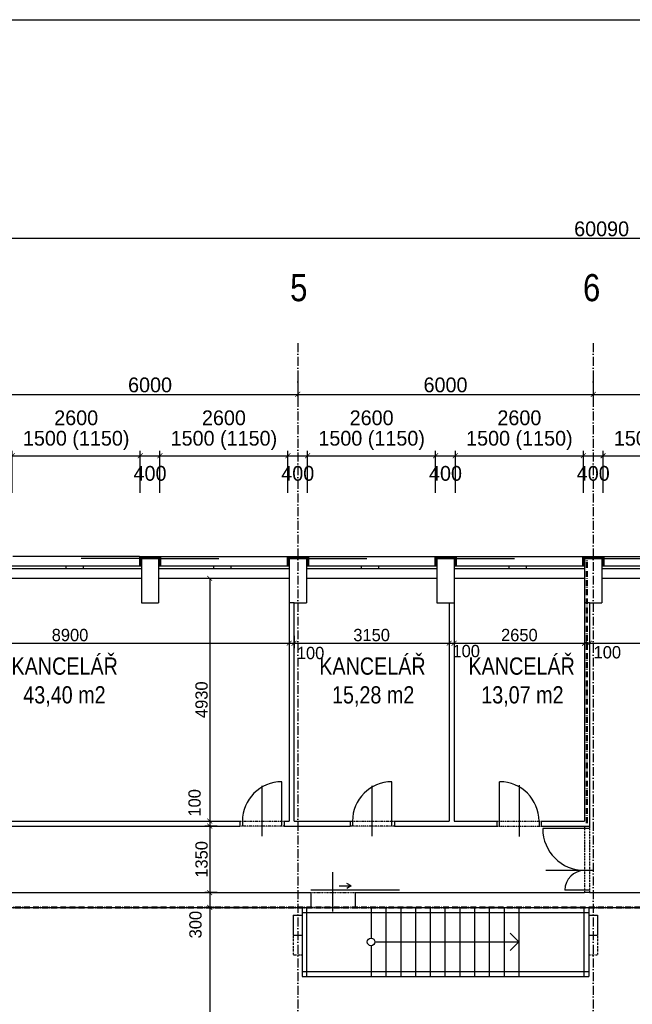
# Model space of a CAD drawing. Header units: millimetres. Extents: x -637441 to -130928, y -380379 to -53767.
# Tile 52 of 193: x -491593 to -479152, y -239874 to -219892. Entities that reach past the tile are written whole.
import ezdxf

# ---------------------------------------------------------------- set-up
doc = ezdxf.new("R2010")
doc.units = ezdxf.units.MM
doc.header["$LTSCALE"] = 10
for name, pattern in [('ACAD_ISO02W100', [15, 12, -3]), ('ACAD_ISO03W100', [30, 12, -18]), ('ACAD_ISO10W100', [18.5, 12, -3, 0.5, -3]), ('ACAD_ISO12W100', [22, 12, -3, 0.5, -3, 0.5, -3]), ('DASHDOT', [25.4, 12.7, -6.35, 0, -6.35])]:
    doc.linetypes.add(name, pattern=pattern)
doc.layers.add('_POŽÁR', color=240, linetype='Continuous', lineweight=50)
doc.layers.add('CKKOTY', color=7, linetype='Continuous', lineweight=25)
for name, color, linetype in [('Kóty', 7, 'Continuous'), ('Osy', 1, 'DASHDOT'), ('POPIS', 7, 'Continuous'), ('Rozhraní materiálů', 7, 'Continuous'), ('Schodiště', 7, 'Continuous'), ('SLABĚ', 7, 'Continuous'), ('Výplně otvorů', 7, 'Continuous'), ('ZDIVO', 6, 'Continuous'), ('ŠRAFY', 252, 'Continuous')]:
    doc.layers.add(name, color=color, linetype=linetype)
doc.styles.add('NARROW', font='txt')
doc.styles.add('TGV styl', font='txt')
doc.linetypes.add('IZOLACE', pattern='A,0.00254,-2.54,[134,ltypeshp.shx,S=2.54,R=0,X=-2.54,Y=0],-5.08,[134,ltypeshp.shx,S=2.54,R=180,X=2.54,Y=0],-2.54', length=10.16254)
doc.dimstyles.new('VNITŘEK 1-200', dxfattribs={"dimtxt": 250, "dimasz": 100, "dimexe": 100, "dimexo": 250, "dimgap": 40, "dimtad": 1, "dimdec": 0, "dimzin": 0, "dimdsep": 46, "dimtxsty": 'TGV styl', "dimblk1": 'ARCHTICK', "dimblk2": 'ARCHTICK', "dimsah": 1, "dimcen": 0.09, "dimclrd": 256, "dimclre": 256, "dimclrt": 220, "dimadec": 0, "dimazin": 0, "dimtfac": 1, "dimtdec": 0, "dimtofl": 0, "dimtmove": 2, "dimatfit": 3, "dimldrblk": 'ARCHTICK', "dimfxl": 150, "dimfxlon": 1, "dimtolj": 1, "dimtzin": 0, "dimarcsym": 0})
doc.dimstyles.new('VNĚJŠEK 1-100', dxfattribs={"dimtxt": 300, "dimasz": 100, "dimexe": 100, "dimexo": 250, "dimgap": 40, "dimtad": 1, "dimdec": 0, "dimzin": 0, "dimdsep": 46, "dimtxsty": 'TGV styl', "dimblk1": 'ARCHTICK', "dimblk2": 'ARCHTICK', "dimsah": 1, "dimcen": 0.09, "dimclrd": 256, "dimclre": 256, "dimclrt": 220, "dimadec": 0, "dimazin": 0, "dimtfac": 1, "dimtdec": 0, "dimtofl": 0, "dimtmove": 2, "dimatfit": 3, "dimldrblk": 'ARCHTICK', "dimfxl": 350, "dimfxlon": 1, "dimtolj": 1, "dimtzin": 0, "dimarcsym": 0})

# ---------------------------------------------------------------- blocks, each defined once
blk = doc.blocks.new('_ArchTick')
at = {"color": 0, "const_width": 0.15}
blk.add_lwpolyline([(-0.5, -0.5), (0.5, 0.5)], dxfattribs=at)
blk = doc.blocks.new('*D322')
at = {"layer": 'DEFPOINTS', "color": 0, "ltscale": 0.35}
for p in [(-495021, -231728), (-486121, -231728), (-486121, -232546)]:
    blk.add_point(p, dxfattribs=at)
at = {"layer": 'Kóty', "lineweight": -2, "ltscale": 0.35}
for p, q in [((-495021, -232396), (-495021, -232646)), ((-486121, -232396), (-486121, -232646)), ((-495021, -232546), (-486121, -232546))]:
    blk.add_line(p, q, dxfattribs=at)
at = {"layer": 'Kóty', "lineweight": -2, "ltscale": 0.35, "xscale": 100, "yscale": 100, "zscale": 100, "rotation": 180}
blk.add_blockref('_ArchTick', (-495021, -232546), dxfattribs=at)
at = {"layer": 'Kóty', "lineweight": -2, "ltscale": 0.35, "xscale": 100, "yscale": 100, "zscale": 100}
blk.add_blockref('_ArchTick', (-486121, -232546), dxfattribs=at)
at = {"layer": 'Kóty', "color": 220, "ltscale": 0.35, "insert": (-490571, -232381), "char_height": 250, "attachment_point": 5, "style": 'TGV styl'}
blk.add_mtext('\\A1;8900', dxfattribs=at)
blk = doc.blocks.new('*D323')
at = {"layer": 'DEFPOINTS', "color": 0, "ltscale": 0.35}
for p in [(-486121, -231728), (-486021, -231728), (-486021, -232546)]:
    blk.add_point(p, dxfattribs=at)
at = {"layer": 'Kóty', "lineweight": -2, "ltscale": 0.35}
for p, q in [((-486121, -232396), (-486121, -232646)), ((-486021, -232396), (-486021, -232646)), ((-486121, -232546), (-486021, -232546))]:
    blk.add_line(p, q, dxfattribs=at)
at = {"layer": 'Kóty', "lineweight": -2, "ltscale": 0.35, "xscale": 100, "yscale": 100, "zscale": 100, "rotation": 180}
blk.add_blockref('_ArchTick', (-486121, -232546), dxfattribs=at)
at = {"layer": 'Kóty', "lineweight": -2, "ltscale": 0.35, "xscale": 100, "yscale": 100, "zscale": 100}
blk.add_blockref('_ArchTick', (-486021, -232546), dxfattribs=at)
at = {"layer": 'Kóty', "color": 220, "ltscale": 0.35, "insert": (-485686, -232746), "char_height": 250, "attachment_point": 5, "style": 'TGV styl'}
blk.add_mtext('\\A1;100', dxfattribs=at)
blk = doc.blocks.new('*D324')
at = {"layer": 'DEFPOINTS', "color": 0, "ltscale": 0.35}
for p in [(-486021, -231728), (-482871, -231728), (-482871, -232546)]:
    blk.add_point(p, dxfattribs=at)
at = {"layer": 'Kóty', "lineweight": -2, "ltscale": 0.35}
for p, q in [((-486021, -232396), (-486021, -232646)), ((-482871, -232396), (-482871, -232646)), ((-486021, -232546), (-482871, -232546))]:
    blk.add_line(p, q, dxfattribs=at)
at = {"layer": 'Kóty', "lineweight": -2, "ltscale": 0.35, "xscale": 100, "yscale": 100, "zscale": 100, "rotation": 180}
blk.add_blockref('_ArchTick', (-486021, -232546), dxfattribs=at)
at = {"layer": 'Kóty', "lineweight": -2, "ltscale": 0.35, "xscale": 100, "yscale": 100, "zscale": 100}
blk.add_blockref('_ArchTick', (-482871, -232546), dxfattribs=at)
at = {"layer": 'Kóty', "color": 220, "ltscale": 0.35, "insert": (-484446, -232381), "char_height": 250, "attachment_point": 5, "style": 'TGV styl'}
blk.add_mtext('\\A1;3150', dxfattribs=at)
blk = doc.blocks.new('*D325')
at = {"layer": 'DEFPOINTS', "color": 0, "ltscale": 0.35}
for p in [(-482871, -231728), (-482771, -231728), (-482771, -232546)]:
    blk.add_point(p, dxfattribs=at)
at = {"layer": 'Kóty', "lineweight": -2, "ltscale": 0.35}
for p, q in [((-482871, -232396), (-482871, -232646)), ((-482771, -232396), (-482771, -232646)), ((-482871, -232546), (-482771, -232546))]:
    blk.add_line(p, q, dxfattribs=at)
at = {"layer": 'Kóty', "lineweight": -2, "ltscale": 0.35, "xscale": 100, "yscale": 100, "zscale": 100, "rotation": 180}
blk.add_blockref('_ArchTick', (-482871, -232546), dxfattribs=at)
at = {"layer": 'Kóty', "lineweight": -2, "ltscale": 0.35, "xscale": 100, "yscale": 100, "zscale": 100}
blk.add_blockref('_ArchTick', (-482771, -232546), dxfattribs=at)
at = {"layer": 'Kóty', "color": 220, "ltscale": 0.35, "insert": (-482526, -232706), "char_height": 250, "attachment_point": 5, "style": 'TGV styl'}
blk.add_mtext('\\A1;100', dxfattribs=at)
blk = doc.blocks.new('*D326')
at = {"layer": 'DEFPOINTS', "color": 0, "ltscale": 0.35}
for p in [(-482771, -231728), (-480121, -231728), (-480121, -232546)]:
    blk.add_point(p, dxfattribs=at)
at = {"layer": 'Kóty', "lineweight": -2, "ltscale": 0.35}
for p, q in [((-482771, -232396), (-482771, -232646)), ((-480121, -232396), (-480121, -232646)), ((-482771, -232546), (-480121, -232546))]:
    blk.add_line(p, q, dxfattribs=at)
at = {"layer": 'Kóty', "lineweight": -2, "ltscale": 0.35, "xscale": 100, "yscale": 100, "zscale": 100, "rotation": 180}
blk.add_blockref('_ArchTick', (-482771, -232546), dxfattribs=at)
at = {"layer": 'Kóty', "lineweight": -2, "ltscale": 0.35, "xscale": 100, "yscale": 100, "zscale": 100}
blk.add_blockref('_ArchTick', (-480121, -232546), dxfattribs=at)
at = {"layer": 'Kóty', "color": 220, "ltscale": 0.35, "insert": (-481446, -232381), "char_height": 250, "attachment_point": 5, "style": 'TGV styl'}
blk.add_mtext('\\A1;2650', dxfattribs=at)
blk = doc.blocks.new('*D327')
at = {"layer": 'DEFPOINTS', "color": 0, "ltscale": 0.35}
for p in [(-480021, -231728), (-467921, -231728), (-467921, -232546)]:
    blk.add_point(p, dxfattribs=at)
at = {"layer": 'Kóty', "lineweight": -2, "ltscale": 0.35}
for p, q in [((-480021, -232396), (-480021, -232646)), ((-467921, -232396), (-467921, -232646)), ((-480021, -232546), (-467921, -232546))]:
    blk.add_line(p, q, dxfattribs=at)
at = {"layer": 'Kóty', "lineweight": -2, "ltscale": 0.35, "xscale": 100, "yscale": 100, "zscale": 100, "rotation": 180}
blk.add_blockref('_ArchTick', (-480021, -232546), dxfattribs=at)
at = {"layer": 'Kóty', "lineweight": -2, "ltscale": 0.35, "xscale": 100, "yscale": 100, "zscale": 100}
blk.add_blockref('_ArchTick', (-467921, -232546), dxfattribs=at)
at = {"layer": 'Kóty', "color": 220, "ltscale": 0.35, "insert": (-473402, -232378), "char_height": 250, "attachment_point": 5, "style": 'TGV styl'}
blk.add_mtext('\\A1;12100', dxfattribs=at)
blk = doc.blocks.new('*D336')
at = {"layer": 'DEFPOINTS', "color": 0, "ltscale": 0.35}
for p in [(-480121, -231728), (-480021, -231728), (-480121, -232546)]:
    blk.add_point(p, dxfattribs=at)
at = {"layer": 'Kóty', "lineweight": -2, "ltscale": 0.35}
for p, q in [((-480121, -232396), (-480121, -232646)), ((-480021, -232396), (-480021, -232646)), ((-480021, -232546), (-480121, -232546))]:
    blk.add_line(p, q, dxfattribs=at)
at = {"layer": 'Kóty', "lineweight": -2, "ltscale": 0.35, "xscale": 100, "yscale": 100, "zscale": 100, "rotation": 180}
blk.add_blockref('_ArchTick', (-480121, -232546), dxfattribs=at)
at = {"layer": 'Kóty', "lineweight": -2, "ltscale": 0.35, "xscale": 100, "yscale": 100, "zscale": 100}
blk.add_blockref('_ArchTick', (-480021, -232546), dxfattribs=at)
at = {"layer": 'Kóty', "color": 220, "ltscale": 0.35, "insert": (-479660, -232731), "char_height": 250, "attachment_point": 5, "style": 'TGV styl'}
blk.add_mtext('\\A1;100', dxfattribs=at)
blk = doc.blocks.new('*D337')
at = {"layer": 'DEFPOINTS', "color": 0, "ltscale": 0.35}
for p in [(-492121, -231228), (-491946, -236158), (-487734, -236158)]:
    blk.add_point(p, dxfattribs=at)
at = {"layer": 'Kóty', "lineweight": -2, "ltscale": 0.35}
for p, q in [((-487884, -231228), (-487634, -231228)), ((-487734, -231228), (-487734, -236158)), ((-487884, -236158), (-487634, -236158))]:
    blk.add_line(p, q, dxfattribs=at)
at = {"layer": 'Kóty', "lineweight": -2, "ltscale": 0.35, "xscale": 100, "yscale": 100, "zscale": 100}
for p, rotation in [((-487734, -231228), 90), ((-487734, -236158), 270)]:
    blk.add_blockref('_ArchTick', p, dxfattribs=dict(at, rotation=rotation))
at = {"layer": 'Kóty', "color": 220, "ltscale": 0.35, "insert": (-487899, -233693), "char_height": 250, "attachment_point": 5, "rotation": 90, "style": 'TGV styl'}
blk.add_mtext('\\A1;4930', dxfattribs=at)
blk = doc.blocks.new('*D338')
at = {"layer": 'DEFPOINTS', "color": 0, "ltscale": 0.35}
for p in [(-491946, -236158), (-487734, -236258), (-487121, -236258)]:
    blk.add_point(p, dxfattribs=at)
at = {"layer": 'Kóty', "lineweight": -2, "ltscale": 0.35}
for p, q in [((-487884, -236158), (-487634, -236158)), ((-487734, -236158), (-487734, -236258)), ((-487584, -236258), (-487834, -236258))]:
    blk.add_line(p, q, dxfattribs=at)
at = {"layer": 'Kóty', "lineweight": -2, "ltscale": 0.35, "xscale": 100, "yscale": 100, "zscale": 100}
for p, rotation in [((-487734, -236158), 90), ((-487734, -236258), 270)]:
    blk.add_blockref('_ArchTick', p, dxfattribs=dict(at, rotation=rotation))
at = {"layer": 'Kóty', "color": 220, "ltscale": 0.35, "insert": (-488041, -235786), "char_height": 250, "attachment_point": 5, "rotation": 90, "style": 'TGV styl'}
blk.add_mtext('\\A1;100', dxfattribs=at)
blk = doc.blocks.new('*D339')
at = {"layer": 'DEFPOINTS', "color": 0, "ltscale": 0.35}
for p in [(-487121, -236258), (-487734, -237608), (-485683, -237608)]:
    blk.add_point(p, dxfattribs=at)
at = {"layer": 'Kóty', "lineweight": -2, "ltscale": 0.35}
for p, q in [((-487584, -236258), (-487834, -236258)), ((-487734, -236258), (-487734, -237608)), ((-487584, -237608), (-487834, -237608))]:
    blk.add_line(p, q, dxfattribs=at)
at = {"layer": 'Kóty', "lineweight": -2, "ltscale": 0.35, "xscale": 100, "yscale": 100, "zscale": 100}
for p, rotation in [((-487734, -236258), 90), ((-487734, -237608), 270)]:
    blk.add_blockref('_ArchTick', p, dxfattribs=dict(at, rotation=rotation))
at = {"layer": 'Kóty', "color": 220, "ltscale": 0.35, "insert": (-487899, -236933), "char_height": 250, "attachment_point": 5, "rotation": 90, "style": 'TGV styl'}
blk.add_mtext('\\A1;1350', dxfattribs=at)
blk = doc.blocks.new('*D340')
at = {"layer": 'DEFPOINTS', "color": 0, "ltscale": 0.35}
for p in [(-485683, -237608), (-487734, -237908), (-485683, -237908)]:
    blk.add_point(p, dxfattribs=at)
at = {"layer": 'Kóty', "lineweight": -2, "ltscale": 0.35}
for p, q in [((-487584, -237608), (-487834, -237608)), ((-487734, -237608), (-487734, -237908)), ((-487584, -237908), (-487834, -237908))]:
    blk.add_line(p, q, dxfattribs=at)
at = {"layer": 'Kóty', "lineweight": -2, "ltscale": 0.35, "xscale": 100, "yscale": 100, "zscale": 100}
for p, rotation in [((-487734, -237608), 90), ((-487734, -237908), 270)]:
    blk.add_blockref('_ArchTick', p, dxfattribs=dict(at, rotation=rotation))
at = {"layer": 'Kóty', "color": 220, "ltscale": 0.35, "insert": (-488022, -238257), "char_height": 250, "attachment_point": 5, "rotation": 90, "style": 'TGV styl'}
blk.add_mtext('\\A1;300', dxfattribs=at)
blk = doc.blocks.new('*D341')
at = {"layer": 'DEFPOINTS', "color": 0, "ltscale": 0.35}
for p in [(-485683, -237908), (-487734, -256068), (-485946, -256068)]:
    blk.add_point(p, dxfattribs=at)
at = {"layer": 'Kóty', "lineweight": -2, "ltscale": 0.35}
for p, q in [((-487584, -237908), (-487834, -237908)), ((-487734, -237908), (-487734, -256068)), ((-487584, -256068), (-487834, -256068))]:
    blk.add_line(p, q, dxfattribs=at)
at = {"layer": 'Kóty', "lineweight": -2, "ltscale": 0.35, "xscale": 100, "yscale": 100, "zscale": 100}
for p, rotation in [((-487734, -237908), 90), ((-487734, -256068), 270)]:
    blk.add_blockref('_ArchTick', p, dxfattribs=dict(at, rotation=rotation))
at = {"layer": 'Kóty', "color": 220, "ltscale": 0.35, "insert": (-487899, -246988), "char_height": 250, "attachment_point": 5, "rotation": 90, "style": 'TGV styl'}
blk.add_mtext('\\A1;18160', dxfattribs=at)
blk = doc.blocks.new('*D69')
at = {"layer": 'DEFPOINTS', "color": 0, "ltscale": 0.35}
for p in [(-489146, -228741), (-491746, -230983), (-489146, -230983)]:
    blk.add_point(p, dxfattribs=at)
at = {"layer": 'Kóty', "lineweight": -2, "ltscale": 0.35}
for p, q in [((-491746, -229491), (-491746, -228641)), ((-491746, -228741), (-489146, -228741)), ((-489146, -229491), (-489146, -228641))]:
    blk.add_line(p, q, dxfattribs=at)
at = {"layer": 'Kóty', "lineweight": -2, "ltscale": 0.35, "xscale": 100, "yscale": 100, "zscale": 100, "rotation": 180}
blk.add_blockref('_ArchTick', (-491746, -228741), dxfattribs=at)
at = {"layer": 'Kóty', "lineweight": -2, "ltscale": 0.35, "xscale": 100, "yscale": 100, "zscale": 100}
blk.add_blockref('_ArchTick', (-489146, -228741), dxfattribs=at)
at = {"layer": 'Kóty', "color": 220, "ltscale": 0.35, "char_height": 300, "attachment_point": 5, "style": 'TGV styl'}
for s, insert in [('\\A1;2600', (-490446, -227973)), ('\\A1;1500 (1150)', (-490446, -228431))]:
    blk.add_mtext(s, dxfattribs=dict(at, insert=insert))
blk = doc.blocks.new('*D70')
at = {"layer": 'DEFPOINTS', "color": 0, "ltscale": 0.35}
for p in [(-486146, -228741), (-488746, -230983), (-486146, -230983)]:
    blk.add_point(p, dxfattribs=at)
at = {"layer": 'Kóty', "lineweight": -2, "ltscale": 0.35}
for p, q in [((-488746, -229491), (-488746, -228641)), ((-488746, -228741), (-486146, -228741)), ((-486146, -229491), (-486146, -228641))]:
    blk.add_line(p, q, dxfattribs=at)
at = {"layer": 'Kóty', "lineweight": -2, "ltscale": 0.35, "xscale": 100, "yscale": 100, "zscale": 100, "rotation": 180}
blk.add_blockref('_ArchTick', (-488746, -228741), dxfattribs=at)
at = {"layer": 'Kóty', "lineweight": -2, "ltscale": 0.35, "xscale": 100, "yscale": 100, "zscale": 100}
blk.add_blockref('_ArchTick', (-486146, -228741), dxfattribs=at)
at = {"layer": 'Kóty', "color": 220, "ltscale": 0.35, "char_height": 300, "attachment_point": 5, "style": 'TGV styl'}
for s, insert in [('\\A1;2600', (-487446, -227973)), ('\\A1;1500 (1150)', (-487446, -228431))]:
    blk.add_mtext(s, dxfattribs=dict(at, insert=insert))
blk = doc.blocks.new('*D71')
at = {"layer": 'DEFPOINTS', "color": 0, "ltscale": 0.35}
for p in [(-483146, -228741), (-485746, -230983), (-483146, -230983)]:
    blk.add_point(p, dxfattribs=at)
at = {"layer": 'Kóty', "lineweight": -2, "ltscale": 0.35}
for p, q in [((-485746, -229491), (-485746, -228641)), ((-485746, -228741), (-483146, -228741)), ((-483146, -229491), (-483146, -228641))]:
    blk.add_line(p, q, dxfattribs=at)
at = {"layer": 'Kóty', "lineweight": -2, "ltscale": 0.35, "xscale": 100, "yscale": 100, "zscale": 100, "rotation": 180}
blk.add_blockref('_ArchTick', (-485746, -228741), dxfattribs=at)
at = {"layer": 'Kóty', "lineweight": -2, "ltscale": 0.35, "xscale": 100, "yscale": 100, "zscale": 100}
blk.add_blockref('_ArchTick', (-483146, -228741), dxfattribs=at)
at = {"layer": 'Kóty', "color": 220, "ltscale": 0.35, "char_height": 300, "attachment_point": 5, "style": 'TGV styl'}
for s, insert in [('\\A1;2600', (-484446, -227973)), ('\\A1;1500 (1150)', (-484446, -228431))]:
    blk.add_mtext(s, dxfattribs=dict(at, insert=insert))
blk = doc.blocks.new('*D72')
at = {"layer": 'DEFPOINTS', "color": 0, "ltscale": 0.35}
for p in [(-480146, -228741), (-482746, -230983), (-480146, -230983)]:
    blk.add_point(p, dxfattribs=at)
at = {"layer": 'Kóty', "lineweight": -2, "ltscale": 0.35}
for p, q in [((-482746, -229491), (-482746, -228641)), ((-482746, -228741), (-480146, -228741)), ((-480146, -229491), (-480146, -228641))]:
    blk.add_line(p, q, dxfattribs=at)
at = {"layer": 'Kóty', "lineweight": -2, "ltscale": 0.35, "xscale": 100, "yscale": 100, "zscale": 100, "rotation": 180}
blk.add_blockref('_ArchTick', (-482746, -228741), dxfattribs=at)
at = {"layer": 'Kóty', "lineweight": -2, "ltscale": 0.35, "xscale": 100, "yscale": 100, "zscale": 100}
blk.add_blockref('_ArchTick', (-480146, -228741), dxfattribs=at)
at = {"layer": 'Kóty', "color": 220, "ltscale": 0.35, "char_height": 300, "attachment_point": 5, "style": 'TGV styl'}
for s, insert in [('\\A1;2600', (-481446, -227973)), ('\\A1;1500 (1150)', (-481446, -228431))]:
    blk.add_mtext(s, dxfattribs=dict(at, insert=insert))
blk = doc.blocks.new('*D73')
at = {"layer": 'DEFPOINTS', "color": 0, "ltscale": 0.35}
for p in [(-477146, -228741), (-479746, -230983), (-477146, -230983)]:
    blk.add_point(p, dxfattribs=at)
at = {"layer": 'Kóty', "lineweight": -2, "ltscale": 0.35}
for p, q in [((-479746, -229491), (-479746, -228641)), ((-479746, -228741), (-477146, -228741)), ((-477146, -229491), (-477146, -228641))]:
    blk.add_line(p, q, dxfattribs=at)
at = {"layer": 'Kóty', "lineweight": -2, "ltscale": 0.35, "xscale": 100, "yscale": 100, "zscale": 100, "rotation": 180}
blk.add_blockref('_ArchTick', (-479746, -228741), dxfattribs=at)
at = {"layer": 'Kóty', "lineweight": -2, "ltscale": 0.35, "xscale": 100, "yscale": 100, "zscale": 100}
blk.add_blockref('_ArchTick', (-477146, -228741), dxfattribs=at)
at = {"layer": 'Kóty', "color": 220, "ltscale": 0.35, "char_height": 300, "attachment_point": 5, "style": 'TGV styl'}
for s, insert in [('\\A1;2600', (-478446, -227973)), ('\\A1;1500 (1150)', (-478446, -228431))]:
    blk.add_mtext(s, dxfattribs=dict(at, insert=insert))
blk = doc.blocks.new('*D439')
at = {"layer": 'DEFPOINTS', "color": 0, "ltscale": 0.35}
for p in [(-449731, -224328), (-449731, -230788), (-509821, -230828)]:
    blk.add_point(p, dxfattribs=at)
at = {"layer": 'Kóty', "lineweight": -2, "ltscale": 0.35}
for p, q in [((-509821, -224678), (-509821, -224228)), ((-509821, -224328), (-449731, -224328)), ((-449731, -224678), (-449731, -224228))]:
    blk.add_line(p, q, dxfattribs=at)
at = {"layer": 'Kóty', "lineweight": -2, "ltscale": 0.35, "xscale": 100, "yscale": 100, "zscale": 100, "rotation": 180}
blk.add_blockref('_ArchTick', (-509821, -224328), dxfattribs=at)
at = {"layer": 'Kóty', "lineweight": -2, "ltscale": 0.35, "xscale": 100, "yscale": 100, "zscale": 100}
blk.add_blockref('_ArchTick', (-449731, -224328), dxfattribs=at)
at = {"layer": 'Kóty', "color": 220, "ltscale": 0.35, "insert": (-479776, -224138), "char_height": 300, "attachment_point": 5, "style": 'TGV styl'}
blk.add_mtext('\\A1;60090', dxfattribs=at)
blk = doc.blocks.new('*D444')
at = {"layer": 'DEFPOINTS', "color": 0, "ltscale": 0.35}
for p in [(-491946, -226458), (-485946, -226458), (-485946, -227495)]:
    blk.add_point(p, dxfattribs=at)
at = {"layer": 'Kóty', "lineweight": -2, "ltscale": 0.35}
for p, q in [((-491946, -227145), (-491946, -227595)), ((-485946, -227145), (-485946, -227595)), ((-491946, -227495), (-485946, -227495))]:
    blk.add_line(p, q, dxfattribs=at)
at = {"layer": 'Kóty', "lineweight": -2, "ltscale": 0.35, "xscale": 100, "yscale": 100, "zscale": 100, "rotation": 180}
blk.add_blockref('_ArchTick', (-491946, -227495), dxfattribs=at)
at = {"layer": 'Kóty', "lineweight": -2, "ltscale": 0.35, "xscale": 100, "yscale": 100, "zscale": 100}
blk.add_blockref('_ArchTick', (-485946, -227495), dxfattribs=at)
at = {"layer": 'Kóty', "color": 220, "ltscale": 0.35, "insert": (-488946, -227305), "char_height": 300, "attachment_point": 5, "style": 'TGV styl'}
blk.add_mtext('\\A1;6000', dxfattribs=at)
blk = doc.blocks.new('*D445')
at = {"layer": 'DEFPOINTS', "color": 0, "ltscale": 0.35}
for p in [(-485946, -226458), (-479946, -226458), (-479946, -227495)]:
    blk.add_point(p, dxfattribs=at)
at = {"layer": 'Kóty', "lineweight": -2, "ltscale": 0.35}
for p, q in [((-485946, -227145), (-485946, -227595)), ((-479946, -227145), (-479946, -227595)), ((-485946, -227495), (-479946, -227495))]:
    blk.add_line(p, q, dxfattribs=at)
at = {"layer": 'Kóty', "lineweight": -2, "ltscale": 0.35, "xscale": 100, "yscale": 100, "zscale": 100, "rotation": 180}
blk.add_blockref('_ArchTick', (-485946, -227495), dxfattribs=at)
at = {"layer": 'Kóty', "lineweight": -2, "ltscale": 0.35, "xscale": 100, "yscale": 100, "zscale": 100}
blk.add_blockref('_ArchTick', (-479946, -227495), dxfattribs=at)
at = {"layer": 'Kóty', "color": 220, "ltscale": 0.35, "insert": (-482946, -227305), "char_height": 300, "attachment_point": 5, "style": 'TGV styl'}
blk.add_mtext('\\A1;6000', dxfattribs=at)
blk = doc.blocks.new('*D446')
at = {"layer": 'DEFPOINTS', "color": 0, "ltscale": 0.35}
for p in [(-479946, -226458), (-473946, -226458), (-473946, -227495)]:
    blk.add_point(p, dxfattribs=at)
at = {"layer": 'Kóty', "lineweight": -2, "ltscale": 0.35}
for p, q in [((-479946, -227145), (-479946, -227595)), ((-473946, -227145), (-473946, -227595)), ((-479946, -227495), (-473946, -227495))]:
    blk.add_line(p, q, dxfattribs=at)
at = {"layer": 'Kóty', "lineweight": -2, "ltscale": 0.35, "xscale": 100, "yscale": 100, "zscale": 100, "rotation": 180}
blk.add_blockref('_ArchTick', (-479946, -227495), dxfattribs=at)
at = {"layer": 'Kóty', "lineweight": -2, "ltscale": 0.35, "xscale": 100, "yscale": 100, "zscale": 100}
blk.add_blockref('_ArchTick', (-473946, -227495), dxfattribs=at)
at = {"layer": 'Kóty', "color": 220, "ltscale": 0.35, "insert": (-476946, -227305), "char_height": 300, "attachment_point": 5, "style": 'TGV styl'}
blk.add_mtext('\\A1;6000', dxfattribs=at)

msp = doc.modelspace()

# ---------------------------------------------------------------- linework, layer by layer
at = {"layer": '_POŽÁR', "linetype": 'ACAD_ISO10W100'}
for points in [[(-480078.622, -236196.644), (-480078.622, -230787.964)], [(-509821.228, -237907.964), (-449731.228, -237907.964)]]:
    msp.add_lwpolyline(points, dxfattribs=at)
at = {"layer": 'CKKOTY', "color": 7}
msp.add_lwpolyline([(-529386.051, -219891.55), (-434886.051, -219891.55), (-434886.051, -308991.55), (-529386.051, -308991.55)], close=True, dxfattribs=at)
at = {"layer": 'Kóty', "ltscale": 0.35}
for p, q in [((-489146.228, -229491.366), (-489146.228, -228641.366)), ((-489146.228, -228741.366), (-488746.228, -228741.366)), ((-488746.228, -229491.366), (-488746.228, -228641.366)), ((-486146.228, -229091.366), (-486146.228, -228641.366)), ((-486146.228, -228741.366), (-485746.228, -228741.366)), ((-485746.228, -229091.366), (-485746.228, -228641.366)), ((-483146.1, -229491.366), (-483146.1, -228641.366)), ((-483146.1, -228741.366), (-482746.228, -228741.366)), ((-482746.228, -229491.366), (-482746.228, -228641.366)), ((-480146.228, -229491.366), (-480146.228, -228641.366)), ((-480146.228, -228741.366), (-479746.228, -228741.366)), ((-479746.228, -229491.366), (-479746.228, -228641.366))]:
    msp.add_line(p, q, dxfattribs=at)
at = {"layer": 'Kóty'}
for p, q in [((-486671.228, -236464.039), (-486671.228, -235442.615)), ((-484434.767, -236464.039), (-484434.767, -235442.615)), ((-481446.228, -236467.955), (-481446.228, -235424.72)), ((-485233.115, -237992.615), (-485233.115, -237192.615)), ((-479941.958, -237157.964), (-480905.27, -237157.964))]:
    msp.add_line(p, q, dxfattribs=at)
at = {"layer": 'Osy', "linetype": 'ACAD_ISO10W100', "ltscale": 1.5}
for p, q in [((-485946.228, -226457.964), (-485946.228, -256367.964)), ((-479946.228, -226457.964), (-479946.228, -256367.964))]:
    msp.add_line(p, q, dxfattribs=at)
at = {"layer": 'Rozhraní materiálů', "ltscale": 0.35}
for p, q in [((-486021.228, -231727.964), (-486121.228, -231727.964)), ((-482871.228, -231727.964), (-482771.228, -231727.964)), ((-480021.228, -231727.964), (-480121.228, -231727.964))]:
    msp.add_line(p, q, dxfattribs=at)
at = {"layer": 'Schodiště', "color": 7, "lineweight": -3}
for p, q in [((-484456.228, -237907.964), (-484456.228, -238530.1)), ((-484156.228, -237907.964), (-484156.228, -239307.964)), ((-483856.228, -237907.964), (-483856.228, -239307.964)), ((-483556.228, -237907.964), (-483556.228, -239307.964)), ((-483256.228, -237907.964), (-483256.228, -239307.964)), ((-482956.228, -237907.964), (-482956.228, -239307.964)), ((-482656.228, -237907.964), (-482656.228, -239307.964)), ((-482356.228, -237907.964), (-482356.228, -239307.964)), ((-482056.228, -237907.964), (-482056.228, -239307.964)), ((-481756.228, -237907.964), (-481756.228, -239307.964)), ((-481456.228, -237907.964), (-481456.228, -239307.964)), ((-481456.228, -238607.964), (-481635.907, -238430.525)), ((-484456.228, -238685.828), (-484456.228, -239307.964)), ((-484378.364, -238607.964), (-482656.228, -238607.964)), ((-483222.753, -238607.964), (-481456.228, -238607.964)), ((-481456.228, -238607.964), (-481635.907, -238785.403))]:
    msp.add_line(p, q, dxfattribs=at)
msp.add_circle((-484456.228, -238607.964), 77.864, dxfattribs=at)
at = {"layer": 'SLABĚ'}
for p, q in [((-489161.228, -230787.964), (-491731.228, -230787.964)), ((-488731.228, -230787.964), (-486161.228, -230787.964)), ((-485731.228, -230787.964), (-483161.228, -230787.964)), ((-482731.228, -230787.964), (-480161.228, -230787.964)), ((-479731.228, -230787.964), (-477161.228, -230787.964)), ((-489121.228, -230827.964), (-489121.228, -230982.732)), ((-489121.228, -230827.964), (-488771.228, -230827.964)), ((-488771.228, -230827.964), (-488771.228, -230982.732)), ((-486121.228, -230827.964), (-486121.228, -230982.732)), ((-486121.228, -230827.964), (-485771.228, -230827.964)), ((-485771.228, -230827.964), (-485771.228, -230982.732)), ((-483121.228, -230827.964), (-482771.228, -230827.964)), ((-483121.228, -230827.964), (-483121.228, -230982.732)), ((-482771.228, -230827.964), (-482771.228, -230982.732)), ((-480121.228, -230827.964), (-480121.228, -230982.732)), ((-480121.228, -230827.964), (-479771.228, -230827.964)), ((-479771.228, -230827.964), (-479771.228, -230982.732)), ((-491771.228, -231227.964), (-489121.228, -231227.964)), ((-488771.228, -231227.964), (-486121.228, -231227.964)), ((-485771.228, -231227.964), (-483121.228, -231227.964)), ((-482771.228, -231227.964), (-480121.228, -231227.964)), ((-479771.228, -231227.964), (-477121.228, -231227.964)), ((-485856.228, -237907.964), (-485856.228, -239307.964)), ((-485771.228, -237907.964), (-485771.228, -239307.964)), ((-480136.228, -237907.964), (-480136.228, -239307.964)), ((-480036.228, -237907.964), (-480036.228, -238467.964)), ((-486036.228, -238067.964), (-486036.228, -238467.964)), ((-486036.228, -238067.964), (-485856.228, -238067.964)), ((-485856.228, -238007.964), (-480036.228, -238007.964)), ((-485856.228, -238067.964), (-485856.228, -238467.964)), ((-480036.228, -238067.964), (-479856.228, -238067.964)), ((-480036.228, -238067.964), (-480036.228, -238467.964)), ((-479856.228, -238067.964), (-479856.228, -238467.964)), ((-486036.228, -238467.964), (-485856.228, -238467.964)), ((-480036.228, -238467.964), (-480036.228, -239307.964)), ((-480036.228, -238467.964), (-479856.228, -238467.964)), ((-485856.228, -239207.964), (-480036.228, -239207.964)), ((-485856.228, -239307.964), (-480036.228, -239307.964))]:
    msp.add_line(p, q, dxfattribs=at)
at = {"layer": 'SLABĚ', "color": 250, "linetype": 'ACAD_ISO03W100', "ltscale": 10}
for p, q in [((-489146.228, -230827.964), (-491746.228, -230827.964)), ((-488746.228, -230827.964), (-486146.228, -230827.964)), ((-485746.228, -230827.964), (-483146.228, -230827.964)), ((-482746.228, -230827.964), (-480121.228, -230827.964)), ((-479771.228, -230827.964), (-477121.228, -230827.964))]:
    msp.add_line(p, q, dxfattribs=at)
at = {"layer": 'SLABĚ', "linetype": 'ACAD_ISO12W100', "ltscale": 0.15}
for p, q in [((-485683.115, -237607.964), (-484783.115, -237607.964)), ((-485683.115, -237907.964), (-484783.115, -237907.964))]:
    msp.add_line(p, q, dxfattribs=at)
at = {"layer": 'SLABĚ', "linetype": 'ACAD_ISO03W100', "ltscale": 0.05}
for p, q in [((-486036.228, -238467.964), (-486036.228, -238867.964)), ((-479856.228, -238467.964), (-479856.228, -238867.964)), ((-486036.228, -238867.964), (-485856.228, -238867.964)), ((-480036.228, -238867.964), (-479856.228, -238867.964))]:
    msp.add_line(p, q, dxfattribs=at)
at = {"layer": 'SLABĚ', "linetype": 'ACAD_ISO02W100', "ltscale": 10}
msp.add_line((-485856.228, -238467.964), (-485856.228, -238867.964), dxfattribs=at)
at = {"layer": 'Výplně otvorů'}
for p, q in [((-489121.228, -230982.732), (-491771.228, -230982.732)), ((-490656.923, -230982.732), (-490656.923, -231037.964)), ((-490306.923, -230982.732), (-490306.923, -231037.964)), ((-486121.228, -230982.732), (-488771.228, -230982.732)), ((-487656.923, -230982.732), (-487656.923, -231037.964)), ((-487306.923, -230982.732), (-487306.923, -231037.964)), ((-483121.228, -230982.732), (-485771.228, -230982.732)), ((-484656.923, -230982.732), (-484656.923, -231037.964)), ((-484306.923, -230982.732), (-484306.923, -231037.964)), ((-480121.228, -230982.732), (-482771.228, -230982.732)), ((-481656.923, -230982.732), (-481656.923, -231037.964)), ((-481306.923, -230982.732), (-481306.923, -231037.964)), ((-477121.228, -230982.732), (-479771.228, -230982.732)), ((-489121.228, -231037.964), (-491771.228, -231037.964)), ((-486121.228, -231037.964), (-488771.228, -231037.964)), ((-483121.228, -231037.964), (-485771.228, -231037.964)), ((-480121.228, -231037.964), (-482771.228, -231037.964)), ((-477121.228, -231037.964), (-479771.228, -231037.964))]:
    msp.add_line(p, q, dxfattribs=at)
at = {"layer": 'Výplně otvorů', "ltscale": 0.35}
for p, q in [((-486271.228, -236257.964), (-486271.228, -235357.964)), ((-484034.767, -236257.964), (-484034.767, -235357.964)), ((-481846.228, -236257.964), (-481846.228, -235357.964)), ((-487071.228, -236157.964), (-487071.228, -236257.964)), ((-484834.767, -236157.964), (-484834.767, -236257.964)), ((-481046.228, -236157.964), (-481046.228, -236257.964)), ((-480021.228, -236307.964), (-480971.228, -236307.964)), ((-484783.115, -237557.964), (-485683.115, -237557.964)), ((-485107.112, -237472.15), (-484863.113, -237472.15)), ((-484863.113, -237472.15), (-484949.716, -237422.15)), ((-484863.113, -237472.15), (-484949.716, -237522.15)), ((-483883.115, -237557.964), (-484783.115, -237557.964)), ((-480021.228, -237557.964), (-480521.228, -237557.964))]:
    msp.add_line(p, q, dxfattribs=at)
at = {"layer": 'Výplně otvorů', "linetype": 'ACAD_ISO12W100', "lineweight": -3, "ltscale": 0.175}
for p, q in [((-487121.228, -236157.964), (-486221.228, -236157.964)), ((-484884.767, -236157.964), (-483984.767, -236157.964)), ((-481896.228, -236157.964), (-480996.228, -236157.964)), ((-486221.228, -236257.964), (-487121.228, -236257.964)), ((-483984.767, -236257.964), (-484884.767, -236257.964)), ((-481896.228, -236257.964), (-480996.228, -236257.964))]:
    msp.add_line(p, q, dxfattribs=at)
at = {"layer": 'Výplně otvorů', "linetype": 'ACAD_ISO12W100', "lineweight": -3, "ltscale": 0.25}
for p, q in [((-480121.228, -236257.964), (-480121.228, -237607.964)), ((-480021.228, -236257.964), (-480021.228, -237607.964))]:
    msp.add_line(p, q, dxfattribs=at)
at = {"layer": 'Výplně otvorů', "ltscale": 0.35}
for centre, radius, start, end in [((-486271.228, -236157.964), 800, 90, 180), ((-484034.767, -236157.964), 800, 90, 180), ((-481846.228, -236157.964), 800, 0, 90), ((-480121.228, -236307.964), 850, 180, 270), ((-480121.228, -237557.964), 400, 90, 180)]:
    msp.add_arc(centre, radius, start, end, dxfattribs=at)
at = {"layer": 'ZDIVO'}
for p, q in [((-489161.228, -230787.964), (-489161.228, -230982.732)), ((-489161.228, -230787.964), (-488731.228, -230787.964)), ((-488731.228, -230787.964), (-488731.228, -230982.732)), ((-486161.228, -230787.964), (-486161.228, -230982.732)), ((-486161.228, -230787.964), (-485731.228, -230787.964)), ((-485731.228, -230787.964), (-485731.228, -230982.732)), ((-483161.228, -230787.964), (-483161.228, -230982.732)), ((-483161.228, -230787.964), (-482731.228, -230787.964)), ((-482731.228, -230787.964), (-482731.228, -230982.732)), ((-480161.228, -230787.964), (-480161.228, -230982.732)), ((-480161.228, -230787.964), (-479731.228, -230787.964)), ((-479731.228, -230787.964), (-479731.228, -230982.732)), ((-489121.228, -230982.732), (-489121.228, -231727.964)), ((-488771.228, -230982.732), (-488771.228, -231727.964)), ((-486121.228, -230982.732), (-486121.228, -231727.964)), ((-485771.228, -230982.732), (-485771.228, -231727.964)), ((-483121.228, -230982.732), (-483121.228, -231727.964)), ((-482771.228, -230982.732), (-482771.228, -236157.964)), ((-480121.228, -230982.732), (-480121.228, -236157.964)), ((-479771.228, -230982.732), (-479771.228, -231727.964)), ((-489121.228, -231727.964), (-488771.228, -231727.964)), ((-486121.228, -231727.964), (-486121.228, -236157.964)), ((-486021.228, -231727.964), (-485771.228, -231727.964)), ((-486021.228, -236157.964), (-486021.228, -231727.964)), ((-483121.228, -231727.964), (-482871.228, -231727.964)), ((-482871.228, -231727.964), (-482871.228, -236157.964)), ((-480021.228, -231727.964), (-480021.228, -236257.964)), ((-480021.228, -231727.964), (-479771.228, -231727.964)), ((-493021.228, -236157.964), (-487121.228, -236157.964)), ((-487121.228, -236157.964), (-487121.228, -236257.964)), ((-486221.228, -236157.964), (-486121.228, -236157.964)), ((-486221.228, -236157.964), (-486221.228, -236257.964)), ((-486021.228, -236157.964), (-484884.767, -236157.964)), ((-484884.767, -236157.964), (-484884.767, -236257.964)), ((-484884.767, -236157.964), (-484884.767, -236257.964)), ((-483984.767, -236157.964), (-482871.228, -236157.964)), ((-483984.767, -236157.964), (-483984.767, -236257.964)), ((-483984.767, -236157.964), (-483984.767, -236257.964)), ((-482771.228, -236157.964), (-481896.228, -236157.964)), ((-481896.228, -236257.964), (-481896.228, -236157.964)), ((-480996.228, -236157.964), (-480121.228, -236157.964)), ((-480996.228, -236257.964), (-480996.228, -236157.964)), ((-493021.228, -236257.964), (-487121.228, -236257.964)), ((-486221.228, -236257.964), (-484884.767, -236257.964)), ((-483984.767, -236257.964), (-481896.228, -236257.964)), ((-480996.228, -236257.964), (-480021.228, -236257.964)), ((-503946.228, -237607.964), (-485683.115, -237607.964)), ((-485683.115, -237607.964), (-485683.115, -237907.964)), ((-484783.115, -237607.964), (-480121.228, -237607.964)), ((-484783.115, -237607.964), (-484783.115, -237907.964)), ((-480021.228, -237607.964), (-467921.228, -237607.964)), ((-504171.524, -237907.964), (-485683.115, -237907.964)), ((-484783.115, -237907.964), (-455643.586, -237907.964))]:
    msp.add_line(p, q, dxfattribs=at)
at = {"layer": 'ZDIVO', "ltscale": 0.35}
msp.add_line((-480021.228, -237607.964), (-480121.228, -237607.964), dxfattribs=at)
at = {"layer": 'ŠRAFY', "linetype": 'IZOLACE', "ltscale": 0.015}
for p, q in [((-489141.228, -230807.964), (-489141.228, -230982.732)), ((-489141.228, -230807.964), (-488751.228, -230807.964)), ((-488751.228, -230807.964), (-488751.228, -230982.732)), ((-486141.228, -230807.964), (-486141.228, -230982.732)), ((-486141.228, -230807.964), (-485751.228, -230807.964)), ((-485751.228, -230807.964), (-485751.228, -230982.732)), ((-483141.228, -230807.964), (-483141.228, -230982.732)), ((-483141.228, -230807.964), (-482751.228, -230807.964)), ((-482751.228, -230807.964), (-482751.228, -230982.732)), ((-480141.228, -230807.964), (-480141.228, -230982.732)), ((-480141.228, -230807.964), (-479751.228, -230807.964)), ((-479751.228, -230807.964), (-479751.228, -230982.732))]:
    msp.add_line(p, q, dxfattribs=at)

# ---------------------------------------------------------------- block references
at = {"layer": 'Kóty', "ltscale": 0.35, "xscale": 100, "yscale": 100, "zscale": 100, "rotation": 180}
for p in [(-489146.228, -228741.366), (-486146.228, -228741.366), (-483146.1, -228741.366), (-480146.228, -228741.366)]:
    msp.add_blockref('_ArchTick', p, dxfattribs=at)
at = {"layer": 'Kóty', "ltscale": 0.35, "xscale": 100, "yscale": 100, "zscale": 100}
for p in [(-488746.228, -228741.366), (-485746.228, -228741.366), (-482746.228, -228741.366), (-479746.228, -228741.366)]:
    msp.add_blockref('_ArchTick', p, dxfattribs=at)

# ---------------------------------------------------------------- texts
at = {"layer": 'Kóty', "color": 220, "ltscale": 0.35, "char_height": 300, "attachment_point": 5, "style": 'TGV styl'}
for insert in [(-488946.228, -229100.632), (-485946.228, -229100.632), (-482946.164, -229100.632), (-479946.228, -229100.632)]:
    msp.add_mtext('\\A1;400', dxfattribs=dict(at, insert=insert))
at = {"layer": 'POPIS', "style": 'NARROW'}
for s, p in [('5', (-486100.8, -225604.954)), ('6', (-480153.503, -225604.954))]:
    msp.add_text(s, height=550, dxfattribs=at).set_placement(p)
at = {"layer": 'POPIS', "char_height": 350, "width": 2838.66043, "attachment_point": 1, "style": 'NARROW'}
for s, insert in [('{\\W3.19799; }KANCELÁŘ\\P{\\W5.34789; }43,40 m2', (-492116.666, -232835.159)), ('{\\W3.19799; }KANCELÁŘ\\P{\\W5.52026; }15,28 m2', (-485866.385, -232835.159)), ('{\\W3.19799; }KANCELÁŘ\\P{\\W5.52026; }13,07 m2', (-482835.945, -232835.159)), ('\\pi1096.4;WC\\P\\pi713.6;3,81 m2', (-515374.626, -238028.739))]:
    msp.add_mtext(s, dxfattribs=dict(at, insert=insert))

# ---------------------------------------------------------------- dimensions: what is measured, and where the dimension line sits
at = {"layer": 'Kóty', "ltscale": 0.35}
for base, p1, p2, dimstyle, picture, middle in [((-449731.228, -224328.44), (-509821.228, -230827.964), (-449731.228, -230787.964), 'VNĚJŠEK 1-100', '*D439', (-479776.228, -224138.44)), ((-485946.228, -227495.42), (-491946.228, -226457.964), (-485946.228, -226457.964), 'VNĚJŠEK 1-100', '*D444', (-488946.228, -227305.42)), ((-479946.228, -227495.42), (-485946.228, -226457.964), (-479946.228, -226457.964), 'VNĚJŠEK 1-100', '*D445', (-482946.228, -227305.42)), ((-473946.228, -227495.42), (-479946.228, -226457.964), (-473946.228, -226457.964), 'VNĚJŠEK 1-100', '*D446', (-476946.228, -227305.42)), ((-486121.228, -232545.614), (-495021.228, -231727.964), (-486121.228, -231727.964), 'VNITŘEK 1-200', '*D322', (-490571.228, -232380.614)), ((-482871.228, -232545.614), (-486021.228, -231727.964), (-482871.228, -231727.964), 'VNITŘEK 1-200', '*D324', (-484446.228, -232380.614)), ((-480121.228, -232545.614), (-482771.228, -231727.964), (-480121.228, -231727.964), 'VNITŘEK 1-200', '*D326', (-481446.228, -232380.614))]:
    dim = msp.add_linear_dim(base=base, p1=p1, p2=p2, dimstyle=dimstyle, dxfattribs=at)
    dim.commit()
    dim.dimension.update_dxf_attribs({"geometry": picture, "text_midpoint": middle})
for base, p1, p2, picture, middle in [((-489146.228, -228741.366), (-491746.228, -230982.732), (-489146.228, -230982.732), '*D69', (-490446.228, -228162.795)), ((-486146.228, -228741.366), (-488746.228, -230982.732), (-486146.228, -230982.732), '*D70', (-487446.228, -228162.795)), ((-483146.1, -228741.366), (-485746.228, -230982.732), (-483146.1, -230982.732), '*D71', (-484446.164, -228162.795)), ((-480146.228, -228741.366), (-482746.228, -230982.732), (-480146.228, -230982.732), '*D72', (-481446.228, -228162.795)), ((-477146.228, -228741.366), (-479746.228, -230982.732), (-477146.228, -230982.732), '*D73', (-478446.228, -228162.795))]:
    dim = msp.add_linear_dim(base=base, p1=p1, p2=p2, text='<>\\X 1500 (1150)', dimstyle='VNĚJŠEK 1-100', override={"dimfxl": 750}, dxfattribs=at)
    dim.commit()
    dim.dimension.update_dxf_attribs({"geometry": picture, "text_midpoint": middle})
for base, p1, p2, picture, middle in [((-487733.871, -236157.964), (-492121.228, -231227.964), (-491946.228, -236157.964), '*D337', (-487898.871, -233692.964)), ((-487733.871, -237607.964), (-487121.228, -236257.964), (-485683.115, -237607.964), '*D339', (-487898.871, -236932.964)), ((-487733.871, -256067.964), (-485683.115, -237907.964), (-485946.228, -256067.964), '*D341', (-487898.871, -246987.964))]:
    dim = msp.add_linear_dim(base=base, p1=p1, p2=p2, angle=90, dimstyle='VNITŘEK 1-200', dxfattribs=at)
    dim.commit()
    dim.dimension.update_dxf_attribs({"geometry": picture, "text_midpoint": middle})
for base, p1, p2, picture, middle in [((-486021.228, -232545.614), (-486121.228, -231727.964), (-486021.228, -231727.964), '*D323', (-485686.482, -232746.312)), ((-482771.228, -232545.614), (-482871.228, -231727.964), (-482771.228, -231727.964), '*D325', (-482525.775, -232705.985)), ((-480121.228, -232545.614), (-480021.228, -231727.964), (-480121.228, -231727.964), '*D336', (-479659.922, -232730.985)), ((-467921.228, -232545.614), (-480021.228, -231727.964), (-467921.228, -231727.964), '*D327', (-473401.907, -232377.971))]:
    dim = msp.add_linear_dim(base=base, p1=p1, p2=p2, dimstyle='VNITŘEK 1-200', dxfattribs=at)
    dim.commit()
    dim.dimension.update_dxf_attribs({"geometry": picture, "text_midpoint": middle, "dimtype": 160})
for base, p1, p2, picture, middle in [((-487733.871, -236257.964), (-491946.228, -236157.964), (-487121.228, -236257.964), '*D338', (-488040.921, -235786.285)), ((-487733.871, -237907.964), (-485683.115, -237607.964), (-485683.115, -237907.964), '*D340', (-488021.514, -238257.209))]:
    dim = msp.add_linear_dim(base=base, p1=p1, p2=p2, angle=90, dimstyle='VNITŘEK 1-200', dxfattribs=at)
    dim.commit()
    dim.dimension.update_dxf_attribs({"geometry": picture, "text_midpoint": middle, "dimtype": 160})

doc.saveas('drawing.dxf')
